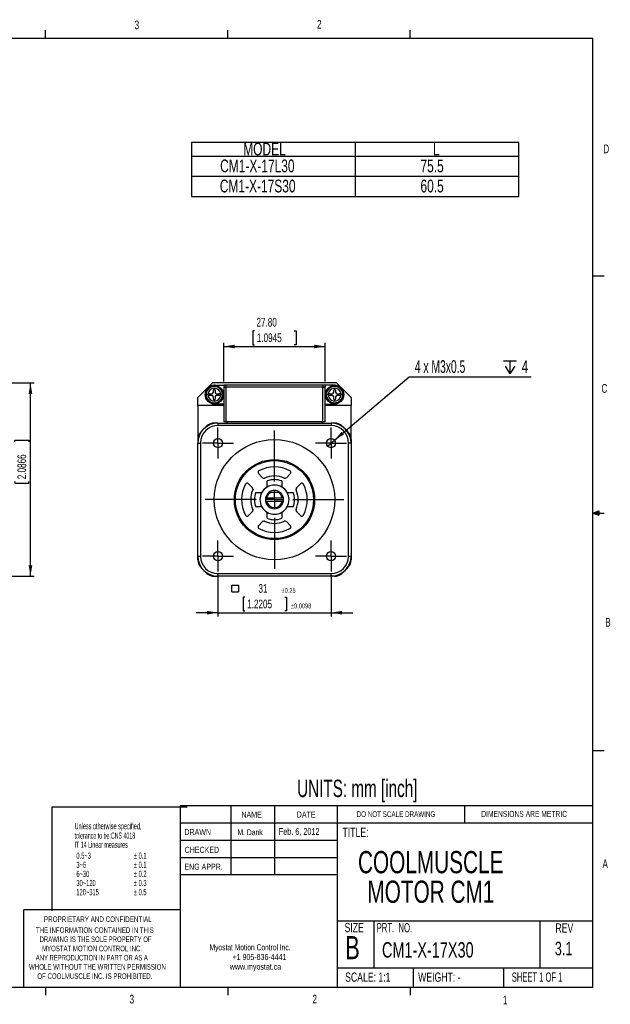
# Model space of a CAD drawing. Extents: x 11 to 421, y 5 to 275.
# Tile 5 of 5: x 259 to 421, y 5 to 275. Entities that reach past the tile are written whole.
import ezdxf
from ezdxf.enums import TextEntityAlignment as Align

# ---------------------------------------------------------------- set-up
doc = ezdxf.new("R2010")
doc.units = 0
doc.layers.get('0').update_dxf_attribs({"linetype": 'CONTINUOUS'})
doc.layers.add('FORMAT', color=7, linetype='CONTINUOUS')
doc.dimstyles.new('SLDDIMSTYLE11', dxfattribs={"dimtxt": 2.38125, "dimasz": 3, "dimexe": 0, "dimexo": 0.0625, "dimgap": 0.595313, "dimtad": 1, "dimrnd": 1e-09, "dimzin": 12, "dimsah": 1, "dimcen": 0.09, "dimazin": 3, "dimtol": 1, "dimtp": 0.25, "dimtm": 0.25, "dimtfac": 1, "dimtmove": 0, "dimatfit": 3})
doc.dimstyles.new('SLDDIMSTYLE12', dxfattribs={"dimtxt": 2.38125, "dimasz": 3, "dimexe": 0, "dimexo": 0.0625, "dimgap": 0.595313, "dimtad": 1, "dimrnd": 1e-09, "dimzin": 4, "dimsah": 1, "dimcen": 0.09, "dimazin": 3, "dimtfac": 1, "dimtofl": 0, "dimtmove": 0, "dimatfit": 3})
doc.dimstyles.new('SLDDIMSTYLE13', dxfattribs={"dimtxt": 3.5, "dimasz": 3, "dimexe": 0, "dimexo": 0.0625, "dimgap": 0.875, "dimtad": 0, "dimtih": 1, "dimtoh": 1, "dimrnd": 1e-09, "dimzin": 12, "dimblk1": 'NONE', "dimsah": 1, "dimcen": 0, "dimazin": 3, "dimtfac": 1, "dimtmove": 0, "dimatfit": 3})
doc.dimstyles.new('SLDDIMSTYLE7', dxfattribs={"dimtxt": 2.38125, "dimasz": 3, "dimexe": 0, "dimexo": 0.0625, "dimgap": 0.595313, "dimtad": 1, "dimrnd": 1e-09, "dimzin": 12, "dimsah": 1, "dimcen": 0.09, "dimazin": 3, "dimtfac": 1, "dimtofl": 0, "dimtmove": 0, "dimatfit": 3})

# ---------------------------------------------------------------- blocks, each defined once
blk = doc.blocks.new('SW_NOTE_0')
at = {"color": 0, "linetype": 'CONTINUOUS'}
for s, width, p in [('Myostat Motion Control Inc.', 0.661111, (0, 0)), ('+1 905-836-4441', 0.7, (6.29, -2.65)), ('www.myostat.ca', 0.7, (5.56, -5.3))]:
    blk.add_text(s, height=1.651, dxfattribs=dict(at, width=width)).set_placement(p, align=Align.BOTTOM_LEFT)
blk = doc.blocks.new('SW_NOTE_1')
at = {"color": 0, "linetype": 'CONTINUOUS'}
for s, width, p in [('THE INFORMATION CONTAINED IN THIS', 0.657576, (0, 0)), ('DRAWING IS THE SOLE PROPERTY OF', 0.643548, (1, -2.52)), ('MYOSTAT MOTION CONTROL INC. ', 0.65, (1.67, -5.05)), ('WHOLE WITHOUT THE WRITTEN PERMISSION', 0.661111, (-1.91, -10.1)), ('ANY REPRODUCTION IN PART OR AS A', 0.634375, (-0.04, -7.57)), ('OF COOLMUSCLE INC. IS PROHIBITED.', 0.657576, (0.37, -12.62))]:
    blk.add_text(s, height=1.524, dxfattribs=dict(at, width=width)).set_placement(p, align=Align.BOTTOM_LEFT)
blk = doc.blocks.new('SW_NOTE_2')
at = {"color": 0, "linetype": 'CONTINUOUS', "width": 0.7}
for s, p in [('COOLMUSCLE', (0, 0)), ('MOTOR CM1', (2.58, -8.11))]:
    blk.add_text(s, height=6.085, dxfattribs=at).set_placement(p, align=Align.BOTTOM_LEFT)
blk = doc.blocks.new('SW_TABLEANNOTATION_0')
at = {"color": 0, "linetype": 'CONTINUOUS'}
for p, q in [((0, 0), (0, -14.77)), ((89.76, 0), (0, 0)), ((44.88, 0), (44.88, -14.77)), ((89.76, -14.77), (89.76, 0)), ((0, -3.72), (89.76, -3.72)), ((0, -9.24), (89.76, -9.24)), ((0, -14.77), (89.76, -14.77))]:
    blk.add_line(p, q, dxfattribs=at)
at = {"color": 0, "linetype": 'CONTINUOUS', "width": 0.7}
for s, p in [('MODEL', (14.21, -4.56)), ('L', (66.24, -4.56)), ('CM1-X-17L30', (7.89, -9.18)), ('75.5', (62.79, -9.18)), ('CM1-X-17S30', (7.8, -14.7)), ('60.5', (62.79, -14.7))]:
    blk.add_text(s, height=3.5, dxfattribs=at).set_placement(p, align=Align.BOTTOM_LEFT)
blk = doc.blocks.new('*D12')
at = {"color": 7, "linetype": 'CONTINUOUS'}
for p, q in [((252.85, 175.72), (262.85, 175.72)), ((261.85, 122.72), (261.85, 175.72)), ((257.58, 159.59), (257.58, 160.07)), ((257.58, 160.07), (261.37, 160.07)), ((261.37, 160.07), (261.37, 159.59)), ((257.58, 148.71), (257.58, 148.23)), ((261.37, 148.23), (261.37, 148.71)), ((257.58, 148.23), (261.37, 148.23)), ((252.85, 122.72), (262.85, 122.72))]:
    blk.add_line(p, q, dxfattribs=at)
for points in [[(261.85, 175.72), (261.35, 172.72), (262.35, 172.72)], [(261.85, 122.72), (262.35, 125.72), (261.35, 125.72)]]:
    blk.add_solid(points, dxfattribs=at)
at = {"color": 7, "linetype": 'CONTINUOUS', "width": 0.7}
for s, p in [('2.0866', (261.37, 149.31, 0.1)), ('53', (257.1, 151.42, 0.1))]:
    blk.add_text(s, height=2.381, rotation=90, dxfattribs=at).set_placement(p, align=Align.BOTTOM_LEFT)
blk = doc.blocks.new('SW_SYMBOL_MOD_BOX')
at = {"color": 0, "linetype": 'CONTINUOUS'}
for p, q in [((200, 200), (200, 800)), ((200, 800), (800, 800)), ((200, 200), (800, 200)), ((800, 800), (800, 200))]:
    blk.add_line(p, q, dxfattribs=at)
blk = doc.blocks.new('*D20')
at = {"color": 7, "linetype": 'CONTINUOUS'}
for p, q in [((313.23, 122.97), (313.23, 111.72)), ((344.23, 122.97), (344.23, 111.72)), ((320.65, 116.99), (320.17, 116.99)), ((320.17, 116.99), (320.17, 113.21)), ((331.53, 116.99), (332.01, 116.99)), ((332.01, 116.99), (332.01, 113.21)), ((313.23, 112.72), (307.23, 112.72)), ((313.23, 112.72), (344.23, 112.72)), ((320.17, 113.21), (320.65, 113.21)), ((332.01, 113.21), (331.53, 113.21)), ((344.23, 112.72), (350.23, 112.72))]:
    blk.add_line(p, q, dxfattribs=at)
for points in [[(313.23, 112.72), (310.23, 113.22), (310.23, 112.22)], [(344.23, 112.72), (347.23, 112.22), (347.23, 113.22)]]:
    blk.add_solid(points, dxfattribs=at)
at = {"color": 7, "linetype": 'CONTINUOUS', "xscale": 0.0030416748, "yscale": 0.0030416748, "zscale": 0.0030416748}
blk.add_blockref('SW_SYMBOL_MOD_BOX', (316.4, 117.8), dxfattribs=at)
at = {"color": 7, "linetype": 'CONTINUOUS', "width": 0.7}
for s, height, p in [('31', 2.381, (324.34, 117.47, 28.75)), ('±0.25', 1.323, (330.67, 117.78, 28.75)), ('1.2205', 2.381, (321.25, 113.21, 28.75)), ('±0.0098', 1.323, (333.25, 113.52, 28.75))]:
    blk.add_text(s, height=height, dxfattribs=at).set_placement(p, align=Align.BOTTOM_LEFT)
blk = doc.blocks.new('*D21')
at = {"color": 7, "linetype": 'CONTINUOUS'}
for p, q in [((323.28, 189.99), (322.8, 189.99)), ((322.8, 189.99), (322.8, 186.21)), ((334.16, 189.99), (334.65, 189.99)), ((334.65, 189.99), (334.65, 186.21)), ((314.83, 176.13), (314.83, 186.72)), ((342.63, 176.13), (342.63, 186.72)), ((314.83, 185.72), (342.63, 185.72)), ((322.8, 186.21), (323.28, 186.21)), ((334.65, 186.21), (334.16, 186.21))]:
    blk.add_line(p, q, dxfattribs=at)
for points in [[(314.83, 185.72), (317.83, 185.22), (317.83, 186.22)], [(342.63, 185.72), (339.63, 186.22), (339.63, 185.22)]]:
    blk.add_solid(points, dxfattribs=at)
at = {"color": 7, "linetype": 'CONTINUOUS', "width": 0.7}
for s, p in [('27.80', (323.8, 190.47, 28.75)), ('1.0945', (323.89, 186.21, 28.75))]:
    blk.add_text(s, height=2.381, dxfattribs=at).set_placement(p, align=Align.BOTTOM_LEFT)
blk = doc.blocks.new('SW_SYMBOL_HOLE_DEPTH')
at = {"color": 0, "linetype": 'CONTINUOUS'}
for p, q in [((0, 875), (800, 875)), ((400, 875), (400, 75)), ((100, 555), (400, 75)), ((700, 555), (400, 75))]:
    blk.add_line(p, q, dxfattribs=at)
blk = doc.blocks.new('*D23')
at = {"color": 7, "linetype": 'CONTINUOUS'}
for p, q in [((345.19, 160.03), (365.61, 177.37)), ((365.61, 177.37), (399.07, 177.37)), ((343.28, 158.41), (345.19, 160.03))]:
    blk.add_line(p, q, dxfattribs=at)
blk.add_solid([(345.19, 160.03), (347.8, 161.59), (347.15, 162.35)], dxfattribs=at)
at = {"color": 7, "linetype": 'CONTINUOUS', "xscale": 0.0044707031, "yscale": 0.0044707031, "zscale": 0.0044707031}
blk.add_blockref('SW_SYMBOL_HOLE_DEPTH', (391.49, 177.85), dxfattribs=at)
at = {"color": 7, "linetype": 'CONTINUOUS'}
for s, width, p in [('4 x M3x0.5 ', 0.604545, (367.2, 177.42, 28.75)), ('4', 0.7, (396.49, 177.42, 28.75))]:
    blk.add_text(s, height=3.5, dxfattribs=dict(at, width=width)).set_placement(p, align=Align.BOTTOM_LEFT)
blk = doc.blocks.new('_NONE')
blk = doc.blocks.new('SW_CENTERMARKSYMBOL_0')
at = {"color": 0, "linetype": 'CONTINUOUS'}
for p, q in [((0, 5), (0, 19)), ((-5, 0), (-19, 0)), ((0, 0), (-2.5, 0)), ((0, 0), (0, 2.5)), ((0, 0), (0, -2.5)), ((0, 0), (2.5, 0)), ((5, 0), (19, 0)), ((0, -5), (0, -19))]:
    blk.add_line(p, q, dxfattribs=at)
blk = doc.blocks.new('SW_CENTERMARKSYMBOL_1')
at = {"color": 0, "linetype": 'CONTINUOUS'}
for p, q in [((0, 2.5), (0, 4.25)), ((-2.5, 0), (-4.25, 0)), ((0, 0), (-2.5, 0)), ((0, 0), (0, 2.5)), ((0, 0), (0, -2.5)), ((0, 0), (2.5, 0)), ((2.5, 0), (4.25, 0)), ((0, -2.5), (0, -4.25))]:
    blk.add_line(p, q, dxfattribs=at)
blk = doc.blocks.new('SW_CENTERMARKSYMBOL_2')
at = {"color": 0, "linetype": 'CONTINUOUS'}
for p, q in [((0, 2.5), (0, 4.25)), ((-2.5, 0), (-4.25, 0)), ((0, 0), (-2.5, 0)), ((0, 0), (0, 2.5)), ((0, 0), (0, -2.5)), ((0, 0), (2.5, 0)), ((2.5, 0), (4.25, 0)), ((0, -2.5), (0, -4.25))]:
    blk.add_line(p, q, dxfattribs=at)
blk = doc.blocks.new('SW_CENTERMARKSYMBOL_3')
at = {"color": 0, "linetype": 'CONTINUOUS'}
for p, q in [((0, 2.5), (0, 4.25)), ((-2.5, 0), (-4.25, 0)), ((0, 0), (-2.5, 0)), ((0, 0), (0, 2.5)), ((0, 0), (0, -2.5)), ((0, 0), (2.5, 0)), ((2.5, 0), (4.25, 0)), ((0, -2.5), (0, -4.25))]:
    blk.add_line(p, q, dxfattribs=at)
blk = doc.blocks.new('SW_CENTERMARKSYMBOL_4')
at = {"color": 0, "linetype": 'CONTINUOUS'}
for p, q in [((0, 2.5), (0, 4.25)), ((-2.5, 0), (-4.25, 0)), ((0, 0), (-2.5, 0)), ((0, 0), (0, 2.5)), ((0, 0), (0, -2.5)), ((0, 0), (2.5, 0)), ((2.5, 0), (4.25, 0)), ((0, -2.5), (0, -4.25))]:
    blk.add_line(p, q, dxfattribs=at)

msp = doc.modelspace()

# ---------------------------------------------------------------- linework, layer by layer
at = {"color": 7, "linetype": 'CONTINUOUS'}
for p, q in [((15.907, 270.309), (415.957, 270.309)), ((265.932, 270.309), (265.932, 272.463)), ((315.938, 270.309), (315.938, 272.463)), ((365.944, 270.309), (365.944, 272.463)), ((415.957, 9.959), (415.957, 270.309)), ((415.957, 205.112), (419.132, 205.112)), ((311.733, 175.723), (307.733, 171.723)), ((345.733, 175.723), (311.733, 175.723)), ((349.733, 171.723), (345.733, 175.723)), ((311.983, 173.173), (311.983, 173.773)), ((312.433, 175.123), (314.833, 175.123)), ((312.483, 173.781), (312.483, 173.173)), ((314.833, 175.133), (314.833, 174.533)), ((315.443, 175.133), (314.833, 175.133)), ((315.443, 174.533), (314.833, 174.533)), ((314.833, 174.533), (314.833, 174.523)), ((314.833, 174.523), (314.833, 165.023)), ((314.833, 174.523), (315.433, 174.523)), ((315.433, 174.533), (315.433, 174.523)), ((315.433, 174.523), (315.433, 165.023)), ((315.433, 174.523), (315.443, 174.523)), ((342.023, 175.133), (315.443, 175.133)), ((315.443, 175.133), (315.443, 174.533)), ((342.023, 174.533), (315.443, 174.533)), ((315.443, 174.523), (315.443, 174.533)), ((342.023, 175.133), (342.023, 174.533)), ((342.633, 175.133), (342.023, 175.133)), ((342.023, 174.523), (342.023, 174.533)), ((342.633, 174.533), (342.023, 174.533)), ((342.023, 174.523), (342.033, 174.523)), ((342.033, 174.523), (342.033, 174.533)), ((342.033, 165.023), (342.033, 174.523)), ((342.033, 174.523), (342.633, 174.523)), ((342.633, 175.133), (342.633, 174.533)), ((345.033, 175.123), (342.633, 175.123)), ((342.633, 174.533), (342.633, 174.523)), ((342.633, 165.023), (342.633, 174.523)), ((344.983, 173.173), (344.983, 173.773)), ((345.483, 173.781), (345.483, 173.173)), ((307.733, 169.523), (307.733, 171.723)), ((309.973, 172.523), (309.783, 172.523)), ((309.993, 172.223), (309.802, 172.223)), ((310.483, 172.523), (309.983, 172.523)), ((310.983, 172.773), (311.583, 172.773)), ((311.583, 172.273), (310.983, 172.273)), ((311.983, 171.273), (311.983, 171.873)), ((312.483, 171.873), (312.483, 171.273)), ((312.883, 172.773), (313.483, 172.773)), ((313.483, 172.273), (312.883, 172.273)), ((314.483, 172.523), (313.983, 172.523)), ((342.973, 172.523), (342.783, 172.523)), ((342.993, 172.223), (342.802, 172.223)), ((343.483, 172.523), (342.983, 172.523)), ((343.983, 172.773), (344.583, 172.773)), ((344.583, 172.273), (343.983, 172.273)), ((344.983, 171.273), (344.983, 171.873)), ((345.483, 171.873), (345.483, 171.273)), ((345.883, 172.773), (346.483, 172.773)), ((346.483, 172.273), (345.883, 172.273)), ((347.483, 172.523), (346.983, 172.523)), ((349.733, 171.723), (349.733, 169.523)), ((307.733, 169.523), (307.733, 160.196)), ((314.833, 169.523), (307.733, 169.523)), ((314.833, 169.923), (312.433, 169.923)), ((342.633, 169.923), (345.033, 169.923)), ((349.733, 169.523), (342.633, 169.523)), ((349.733, 160.196), (349.733, 169.523)), ((313.233, 164.723), (312.26, 164.723)), ((313.233, 164.723), (313.233, 164.023)), ((313.233, 164.723), (344.233, 164.723)), ((315.433, 165.023), (314.833, 165.023)), ((342.033, 165.023), (315.433, 165.023)), ((315.733, 164.723), (315.733, 165.023)), ((341.733, 165.023), (341.733, 164.723)), ((342.633, 165.023), (342.033, 165.023)), ((344.233, 164.723), (344.233, 164.023)), ((345.206, 164.723), (344.233, 164.723)), ((344.233, 164.023), (313.233, 164.023)), ((307.733, 160.196), (307.733, 159.223)), ((349.733, 160.196), (349.733, 159.223)), ((307.733, 159.223), (308.433, 159.223)), ((307.733, 128.223), (307.733, 159.223)), ((308.433, 159.223), (308.433, 128.223)), ((349.733, 159.223), (349.033, 159.223)), ((349.033, 128.223), (349.033, 159.223)), ((349.733, 159.223), (349.733, 128.223)), ((325.481, 149.741), (324.362, 150.86)), ((326.733, 147.187), (326.733, 148.846)), ((330.733, 148.846), (330.733, 147.187)), ((333.104, 150.86), (331.985, 149.741)), ((321.596, 148.093), (322.715, 146.974)), ((334.751, 146.974), (335.87, 148.093)), ((323.61, 145.723), (325.269, 145.723)), ((326.591, 144.223), (326.284, 144.223)), ((326.591, 143.223), (326.284, 143.223)), ((326.591, 144.223), (330.876, 144.223)), ((330.876, 143.223), (326.591, 143.223)), ((327.233, 145.723), (327.817, 145.723)), ((329.65, 145.723), (327.817, 145.723)), ((330.233, 145.723), (329.65, 145.723)), ((331.183, 144.223), (330.876, 144.223)), ((331.183, 143.223), (330.876, 143.223)), ((332.197, 145.723), (333.857, 145.723)), ((322.715, 140.471), (321.596, 139.352)), ((325.269, 141.723), (323.61, 141.723)), ((333.857, 141.723), (332.197, 141.723)), ((335.87, 139.352), (334.751, 140.471)), ((415.957, 140.025), (417.663, 140.635)), ((417.663, 140.635), (417.663, 139.451)), ((324.362, 136.585), (325.481, 137.704)), ((326.733, 138.599), (326.733, 140.258)), ((330.733, 140.258), (330.733, 138.599)), ((331.985, 137.704), (333.104, 136.585)), ((415.957, 140.025), (417.663, 140.254)), ((415.957, 140.025), (419.132, 140.025)), ((415.957, 140.025), (417.663, 139.451)), ((415.957, 140.025), (417.663, 139.763)), ((307.733, 128.223), (308.433, 128.223)), ((307.733, 127.25), (307.733, 128.223)), ((349.033, 128.223), (349.733, 128.223)), ((349.733, 128.223), (349.733, 127.25)), ((307.791, 126.665), (307.733, 126.723)), ((349.733, 126.723), (349.676, 126.665)), ((311.733, 122.723), (311.676, 122.78)), ((312.26, 122.723), (313.233, 122.723)), ((313.233, 123.423), (344.233, 123.423)), ((313.233, 122.723), (313.233, 123.423)), ((344.233, 122.723), (313.233, 122.723)), ((344.233, 122.723), (344.233, 123.423)), ((345.206, 122.723), (344.233, 122.723)), ((345.791, 122.78), (345.733, 122.723)), ((415.957, 74.937), (419.132, 74.937)), ((302.919, 59.853), (415.957, 59.853)), ((302.919, 59.853), (302.919, 9.959)), ((316.817, 59.853), (316.817, 40.803)), ((328.717, 59.853), (328.717, 40.803)), ((345.885, 59.853), (345.885, 9.959)), ((380.921, 55.091), (380.921, 59.853)), ((302.919, 55.091), (415.957, 55.091)), ((302.919, 50.328), (345.885, 50.328)), ((302.919, 45.566), (345.885, 45.566)), ((345.885, 40.803), (302.919, 40.803)), ((259.953, 31.278), (259.953, 9.959)), ((302.919, 31.278), (259.953, 31.278)), ((345.885, 28.243), (415.957, 28.243)), ((355.932, 28.243), (355.932, 15.366)), ((401.43, 28.243), (401.43, 15.366)), ((345.885, 15.366), (415.957, 15.366)), ((366.793, 15.366), (366.793, 9.959)), ((391.48, 15.366), (391.48, 9.959)), ((415.957, 9.959), (15.907, 9.959)), ((265.932, 9.959), (265.932, 7.805)), ((315.938, 9.959), (315.938, 7.805)), ((365.944, 9.959), (365.944, 7.805))]:
    msp.add_line(p, q, dxfattribs=at)
for centre, radius in [((312.233, 172.523), 2.5), ((345.233, 172.523), 2.5), ((313.233, 159.223), 1.25), ((328.733, 143.723), 16.5), ((344.233, 159.223), 1.25), ((328.733, 143.723), 11), ((328.733, 143.723), 10.7), ((313.233, 128.223), 1.25), ((344.233, 128.223), 1.25)]:
    msp.add_circle(centre, radius, dxfattribs=at)
for centre, radius, start, end in [((312.233, 172.523), 2.45, 187.03346, 180), ((312.233, 172.523), 2.25, 360, 180), ((312.233, 172.523), 1.75, 359.99632, 180.00368), ((312.433, 172.523), 2.6, 90, 121.92753), ((311.583, 173.173), 0.4, 270, 0), ((312.233, 173.773), 0.25, 1.8407, 180), ((312.883, 173.173), 0.4, 180, 270), ((345.233, 172.523), 2.45, 187.03346, 180), ((345.233, 172.523), 2.25, 360, 180), ((345.233, 172.523), 1.75, 359.99632, 180.00368), ((344.583, 173.173), 0.4, 270, 0), ((345.233, 173.773), 0.25, 1.8407, 180), ((345.033, 172.523), 2.6, 58.07247, 90), ((345.883, 173.173), 0.4, 180, 270), ((312.233, 172.523), 2.26, 180, 187.62815), ((312.233, 172.523), 2.25, 180, 360), ((312.233, 172.522), 1.75, 179.99632, 0.00368), ((310.983, 172.523), 0.25, 90, 270), ((312.433, 172.523), 2.6, 238.07247, 270), ((311.583, 171.873), 0.4, 0, 90), ((312.233, 171.273), 0.25, 180, 0), ((312.883, 171.873), 0.4, 90, 180), ((313.483, 172.523), 0.25, 270, 90), ((345.233, 172.523), 2.26, 180, 187.62815), ((345.233, 172.523), 2.25, 180, 360), ((345.233, 172.522), 1.75, 179.99632, 0.00368), ((343.983, 172.523), 0.25, 90, 270), ((344.583, 171.873), 0.4, 0, 90), ((345.233, 171.273), 0.25, 180, 0), ((345.033, 172.523), 2.6, 270, 301.92753), ((345.883, 171.873), 0.4, 90, 180), ((346.483, 172.523), 0.25, 270, 90), ((313.233, 159.223), 5.5, 90, 180), ((312.26, 161.723), 3, 90, 132.46372), ((344.233, 159.223), 5.5, 360, 90), ((345.206, 161.723), 3, 47.53628, 90), ((310.733, 160.196), 3, 137.53628, 180), ((313.233, 159.223), 4.8, 90, 180), ((328.733, 143.723), 27.4, 136.10404, 137.53628), ((328.733, 143.723), 27.4, 132.46372, 133.89596), ((344.233, 159.223), 4.8, 360, 90), ((328.733, 143.723), 27.4, 46.10404, 47.53628), ((328.733, 143.723), 27.4, 42.46372, 43.89596), ((346.733, 160.196), 3, 0, 42.46372), ((324.716, 151.213), 0.5, 118.20503, 225), ((328.733, 143.723), 9, 61.79497, 118.20503), ((332.75, 151.213), 0.5, 315, 61.79497), ((325.835, 150.094), 0.5, 225, 294.45976), ((328.733, 143.723), 6.5, 65.54024, 114.45976), ((328.733, 143.723), 5.5, 68.67631, 111.32369), ((331.631, 150.094), 0.5, 245.54024, 315), ((328.733, 143.723), 9, 151.79497, 208.20503), ((321.242, 147.74), 0.5, 45, 151.79497), ((328.733, 143.723), 6.5, 155.54024, 204.45976), ((322.361, 146.621), 0.5, 335.54024, 45), ((328.733, 143.723), 4, 120, 150), ((328.733, 143.723), 4, 60, 120), ((328.733, 143.723), 2.5, 53.1301, 126.8699), ((328.733, 143.723), 4, 30, 60), ((335.105, 146.621), 0.5, 135, 204.45976), ((328.733, 143.723), 6.5, 335.54024, 24.45976), ((336.224, 147.74), 0.5, 28.20503, 135), ((328.733, 143.723), 9, 331.79497, 28.20503), ((328.733, 143.723), 5.5, 158.67631, 201.32369), ((328.733, 143.723), 4, 150, 180), ((328.733, 143.723), 4, 180, 210), ((328.733, 143.723), 2.5, 168.46304, 191.53696), ((328.733, 143.723), 2.5, 126.8699, 168.46304), ((328.733, 143.723), 2.5, 191.53696, 348.46304), ((328.733, 143.723), 2.2, 114.61998, 166.86344), ((328.733, 143.723), 2.2, 193.13656, 346.86344), ((328.733, 143.723), 2.2, 13.13656, 65.38002), ((328.733, 143.723), 2.5, 11.53696, 53.1301), ((328.733, 143.723), 2.5, 348.46304, 11.53696), ((328.733, 143.723), 4, 330, 30), ((328.733, 143.723), 5.5, 338.67631, 21.32369), ((322.361, 140.824), 0.5, 315, 24.45976), ((328.733, 143.723), 4, 210, 240), ((328.733, 143.723), 4, 300, 330), ((335.105, 140.824), 0.5, 155.54024, 225), ((321.242, 139.705), 0.5, 208.20503, 315), ((325.835, 137.351), 0.5, 65.54024, 135), ((328.733, 143.723), 6.5, 245.54024, 294.45976), ((328.733, 143.723), 4, 240, 300), ((328.733, 143.723), 5.5, 248.67631, 291.32369), ((331.631, 137.351), 0.5, 45, 114.45976), ((336.224, 139.705), 0.5, 225, 331.79497), ((324.716, 136.232), 0.5, 135, 241.79497), ((328.733, 143.723), 9, 241.79497, 298.20503), ((332.75, 136.232), 0.5, 298.20503, 45), ((313.233, 128.223), 5.5, 180, 270), ((310.733, 127.25), 3, 180, 222.46372), ((313.233, 128.223), 4.8, 180, 270), ((344.233, 128.223), 5.5, 270, 360), ((344.233, 128.223), 4.8, 270, 360), ((346.733, 127.25), 3, 317.53628, 0), ((328.733, 143.723), 27.4, 222.46372, 223.89596), ((328.733, 143.723), 27.4, 316.10404, 317.53628), ((328.733, 143.723), 27.4, 226.10404, 227.53628), ((312.26, 125.723), 3, 227.53628, 270), ((345.206, 125.723), 3, 270, 312.46372), ((328.733, 143.723), 27.4, 312.46372, 313.89596)]:
    msp.add_arc(centre, radius, start, end, dxfattribs=at)
at = {"layer": 'FORMAT'}
for p, q in [((267.788, 30.946), (267.788, 59.521)), ((267.788, 59.521), (304.776, 59.521))]:
    msp.add_line(p, q, dxfattribs=at)

# ---------------------------------------------------------------- block references
at = {"color": 7, "linetype": 'CONTINUOUS'}
for name, p in [('SW_TABLEANNOTATION_0', (305.958, 241.624)), ('SW_CENTERMARKSYMBOL_1', (313.233, 159.223)), ('SW_CENTERMARKSYMBOL_0', (328.733, 143.723)), ('SW_CENTERMARKSYMBOL_2', (344.233, 159.223)), ('SW_CENTERMARKSYMBOL_3', (313.233, 128.223)), ('SW_CENTERMARKSYMBOL_4', (344.233, 128.223)), ('SW_NOTE_2', (351.623, 39.448)), ('SW_NOTE_1', (263.354, 24.464)), ('SW_NOTE_0', (310.943, 19.635))]:
    msp.add_blockref(name, p, dxfattribs=at)

# ---------------------------------------------------------------- texts
for s, height, width, p in [('3', 2.381, 0.7, (290.391, 272)), ('2', 2.381, 0.7, (340.385, 272.17)), ('D', 2.381, 0.7, (418.879, 238.002)), ('C', 2.381, 0.7, (418.368, 172.319)), ('B', 2.381, 0.7, (419.392, 108.159)), ('UNITS: mm [inch]', 4.7625, 0.65625, (334.946, 60.73)), ('NAME', 1.651, 0.7, (319.681, 56.053)), ('DATE', 1.651, 0.7, (334.845, 56.053)), ('DO NOT SCALE DRAWING', 1.5875, 0.6475, (351.251, 56.212)), ('DIMENSIONS ARE METRIC', 1.651, 0.666667, (385.416, 56.221)), ('Unless otherwise specified,', 1.7, 0.532164, (273.938, 52.832)), ('tolerance to be:CNS 4018 ', 1.7, 0.508421, (273.938, 50.233)), ('DRAWN', 1.651, 0.7, (304.053, 51.253)), ('M. Dank', 1.5875, 0.7, (318.603, 51.244)), ('Feb. 6, 2012', 1.85208, 0.641667, (329.924, 51.245)), ('TITLE:', 2.54, 0.7, (347.375, 50.481)), ('IT 14 Linear measures', 1.7, 0.513158, (273.938, 47.733)), ('0.5~3', 1.7, 0.552632, (274.438, 44.733)), ('± 0.1', 1.7, 0.552632, (290.188, 44.733)), ('CHECKED', 1.651, 0.7, (304.107, 46.367)), ('3~6', 1.7, 0.552632, (274.438, 42.233)), ('± 0.1', 1.7, 0.552632, (290.188, 42.233)), ('ENG APPR.', 1.651, 0.7, (304.034, 41.731)), ('A', 2.381, 0.7, (418.645, 41.955)), ('6~30', 1.7, 0.552632, (274.438, 39.733)), ('± 0.2', 1.7, 0.552632, (290.188, 39.733)), ('30~120', 1.7, 0.552632, (274.438, 37.233)), ('± 0.3', 1.7, 0.552632, (290.188, 37.233)), ('120~315', 1.7, 0.552632, (274.438, 34.733)), ('± 0.5', 1.7, 0.552632, (290.188, 34.733)), ('PROPRIETARY AND CONFIDENTIAL', 1.524, 0.675, (265.554, 27.459)), ('SIZE', 2.54, 0.7, (347.936, 24.342)), ('PRT.  NO.', 2.54, 0.622222, (356.737, 24.307)), ('REV', 2.54, 0.7, (405.742, 24.208)), ('B', 6.35, 0.7, (348.137, 15.797)), ('CM1-X-17X30', 4.23333, 0.7, (358.209, 16.865)), ('3.1', 3.7042, 0.7, (405.577, 17.67)), ('SCALE: 1:1', 2.54, 0.7, (348.105, 10.749)), ('WEIGHT: -', 2.54, 0.7, (368.119, 10.749)), ('SHEET 1 OF 1', 2.54, 0.6125, (393.788, 10.757)), ('3', 2.381, 0.7, (289.021, 4.846)), ('2', 2.381, 0.7, (339.148, 4.866)), ('1', 2.381, 0.7, (391.371, 4.585))]:
    msp.add_text(s, height=height, dxfattribs=dict(at, width=width)).set_placement(p, align=Align.BOTTOM_LEFT)

# ---------------------------------------------------------------- dimensions: what is measured, and where the dimension line sits
dim = msp.add_linear_dim(base=(342.633, 185.723), p1=(314.833, 175.133), p2=(342.633, 175.133), dimstyle='SLDDIMSTYLE12', dxfattribs=at)
dim.commit()
dim.dimension.update_dxf_attribs({"geometry": '*D21', "text_midpoint": (328.724, 185.723), "dimtype": 160})
dim = msp.add_diameter_dim_2p(p1=(343.28, 158.414), p2=(345.186, 160.031), text='4 x M3x0.5 {\\fGDT;x}4', dimstyle='SLDDIMSTYLE13', override={"dimpost": '<>'}, dxfattribs=at)
dim.commit()
dim.dimension.update_dxf_attribs({"geometry": '*D23', "text_midpoint": (383.135, 180.173), "dimtype": 163})
dim = msp.add_linear_dim(base=(261.849, 175.723), p1=(251.849, 122.723), p2=(251.849, 175.723), angle=90, dimstyle='SLDDIMSTYLE7', dxfattribs=at)
dim.commit()
dim.dimension.update_dxf_attribs({"geometry": '*D12', "text_midpoint": (261.849, 154.15), "dimtype": 160})
dim = msp.add_linear_dim(base=(344.233, 112.722), p1=(313.233, 123.973), p2=(344.233, 123.973), text='{\\fGDT;o}<>', dimstyle='SLDDIMSTYLE11', dxfattribs=at)
dim.commit()
dim.dimension.update_dxf_attribs({"geometry": '*D20', "text_midpoint": (327.998, 112.722), "dimtype": 160})

doc.saveas('drawing.dxf')
